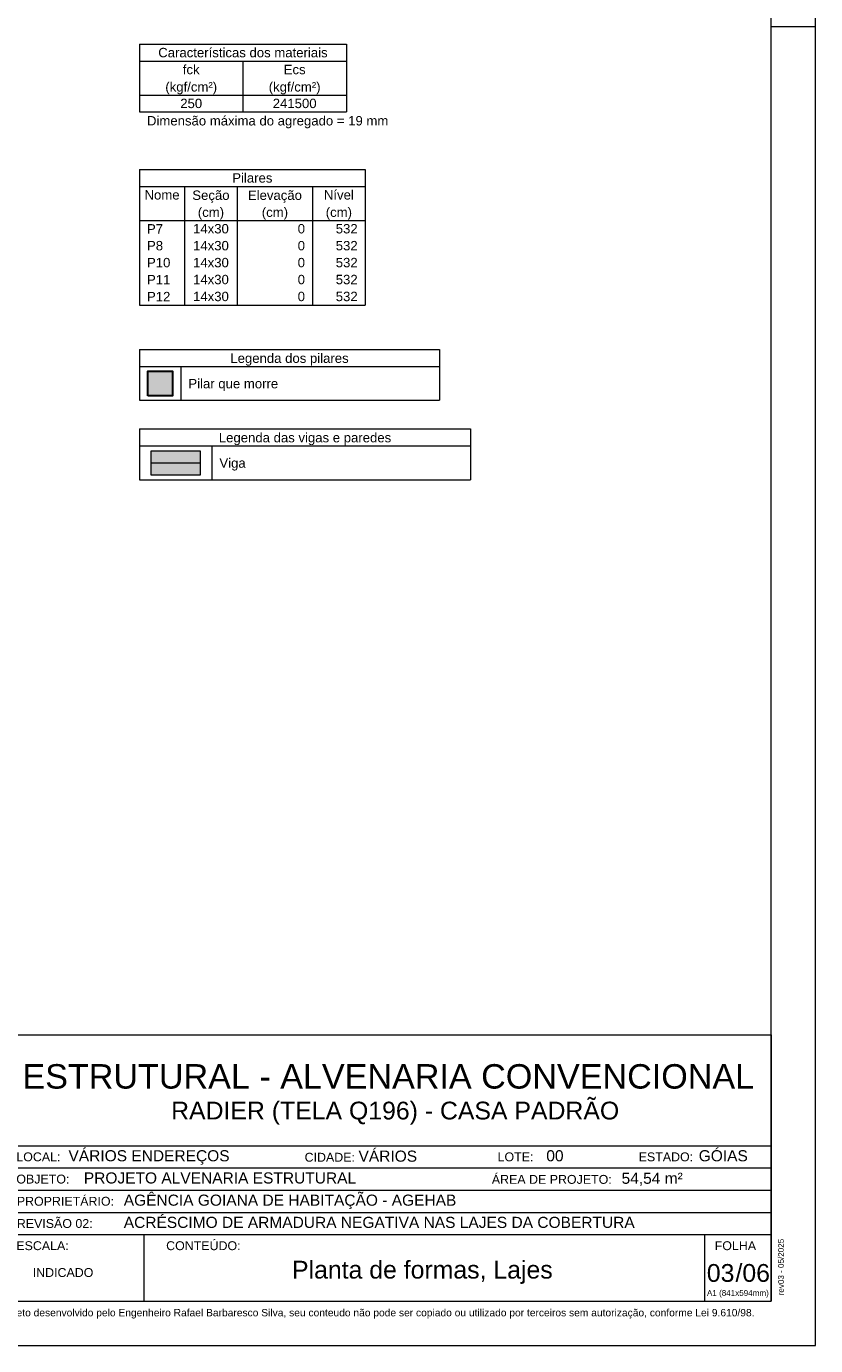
# Model space of a CAD drawing. Header units: millimetres. Extents: x 337 to 526, y -381 to -65.
# Tile 55 of 104: x 404 to 422, y -253 to -223. Entities that reach past the tile are written whole.
import ezdxf
from ezdxf.enums import TextEntityAlignment as Align

# ---------------------------------------------------------------- set-up
doc = ezdxf.new("R2010")
doc.units = ezdxf.units.MM
doc.header["$MEASUREMENT"] = 0
doc.layers.get('0').update_dxf_attribs({"lineweight": 5})
for name, color, linetype, lineweight in [('FO-Eixos', 5, 'Continuous', 5), ('FO-Hachura pilar que morre', 106, 'Continuous', 5), ('FO-Hachura viga', 43, 'Continuous', 5), ('FO-Pilares', 152, 'Continuous', 30), ('FO-Textos das vigas', 7, 'Continuous', 5), ('FO-Textos dos pilares', 7, 'Continuous', 5), ('FO-Vigas', 1, 'Continuous', 20), ('PRANCHA 01', 7, 'Continuous', 20)]:
    doc.layers.add(name, color=color, linetype=linetype, lineweight=lineweight)
doc.layers.add('PDF_Text', color=7, linetype='Continuous')
doc.styles.add('Arial', font='arial.ttf')
doc.styles.add('PDF Arial', font='arial.ttf')

# ---------------------------------------------------------------- blocks, each defined once
blk = doc.blocks.new('Carimbo_Rafael_2022')
at = {"color": 0}
for p, q in [((524.018, -54.927), (551.818, -54.927)), ((524.018, -60.927), (551.818, -60.927))]:
    blk.add_line(p, q, dxfattribs=at)
for p, q in [((524.018, -54.927), (524.018, -60.927)), ((524.018, -54.927), (524.018, -60.927)), ((534.318, -54.927), (534.318, -60.927)), ((534.318, -54.927), (534.318, -60.927)), ((551.818, -54.927), (551.818, -60.927)), ((534.318, -57.427), (551.818, -57.427)), ((534.318, -57.927), (551.818, -57.927)), ((534.318, -58.427), (551.818, -58.427)), ((524.018, -58.927), (534.318, -58.927)), ((526.018, -58.927), (526.018, -60.927)), ((534.318, -58.927), (551.818, -58.927)), ((534.318, -59.427), (551.818, -59.427)), ((537.692, -59.427), (537.692, -60.927)), ((550.318, -59.427), (550.318, -60.927))]:
    blk.add_line(p, q)
at = {"color": 152, "true_color": 0x0063c7, "style": 'Arial'}
for s, height, p in [('ESTRUTURAL - ALVENARIA CONVENCIONAL', 0.55, (534.955, -56.14)), ('RADIER (TELA Q196) - CASA PADRÃO', 0.4, (538.304, -56.835)), ('VÁRIOS ENDEREÇOS', 0.25, (535.992, -57.777)), ('VÁRIOS', 0.25, (542.524, -57.786)), ('00', 0.25, (546.753, -57.777)), ('GÓIAS', 0.25, (550.185, -57.777)), ('PROJETO ALVENARIA ESTRUTURAL', 0.25, (536.338, -58.277)), ('54,54 m²', 0.25, (548.448, -58.284)), ('AGÊNCIA GOIANA DE HABITAÇÃO - AGEHAB', 0.25, (537.237, -58.777)), ('ACRÉSCIMO DE ARMADURA NEGATIVA NAS LAJES DA COBERTURA', 0.25, (537.237, -59.277)), ('INDICADO', 0.2, (535.187, -60.381)), ('/06', 0.4, (551.013, -60.49))]:
    blk.add_text(s, height=height, dxfattribs=at).set_placement(p)
at = {"style": 'Arial'}
for s, height, p in [('LOCAL:', 0.2, (534.818, -57.777)), ('CIDADE:', 0.2, (541.31, -57.786)), ('LOTE:', 0.2, (545.656, -57.777)), ('ESTADO:', 0.2, (548.833, -57.777)), ('OBJETO:', 0.2, (534.818, -58.277)), ('ÁREA DE PROJETO:', 0.2, (545.526, -58.284)), ('PROPRIETÁRIO:', 0.2, (534.829, -58.777)), ('ELAB.', 0.2, (524.318, -59.177)), ('Eng. Civil - Rafael Barbaresco Silva', 0.15, (526.318, -59.177)), ('CREA:', 0.15, (530.414, -59.177)), ('24.913/D-GO', 0.15, (531.2, -59.177)), ('REVISÃO 02:', 0.2, (534.829, -59.277)), ('DES.', 0.2, (524.318, -59.577)), ('05/2025', 0.15, (533.352, -59.277)), ('Eng. Civil - Rafael Barbaresco Silva', 0.15, (526.318, -59.577)), ('CREA:', 0.15, (530.414, -59.577)), ('24.913/D-GO', 0.15, (531.2, -59.577)), ('ESCALA:', 0.2, (534.818, -59.777)), ('CONTEÚDO:', 0.2, (538.192, -59.777)), (' FOLHA', 0.2, (550.468, -59.777)), ('CONF.', 0.2, (524.318, -59.977)), ('Eng. Civil - Rafael Barbaresco Silva', 0.15, (526.318, -59.977)), ('CREA:', 0.15, (530.414, -59.977)), ('24.913/D-GO', 0.15, (531.2, -59.977)), ('RESP.TEC.', 0.2, (524.318, -60.377)), ('Eng. Civil - Rafael Barbaresco Silva', 0.15, (526.318, -60.377)), ('CREA:', 0.15, (530.414, -60.377)), ('24.913/D-GO', 0.15, (531.2, -60.377)), ('REVISÃO 2', 0.2, (524.318, -60.777)), ('Eng. Civil - Lucas Novato de Abreu', 0.15, (526.318, -60.777)), ('CREA:', 0.15, (530.414, -60.777)), ('1.014.707.528/D-GO', 0.15, (531.2, -60.777))]:
    blk.add_text(s, height=height, dxfattribs=at).set_placement(p)
at = {"layer": 'PDF_Text', "insert": (552.104, -60.794), "char_height": 0.13, "attachment_point": 7, "rotation": 90, "line_spacing_factor": 0.76943, "style": 'PDF Arial'}
blk.add_mtext('rev03 - 05/2025', dxfattribs=at)
at = {"layer": 'PDF_Text', "insert": (550.371, -60.845), "char_height": 0.13, "attachment_point": 7, "line_spacing_factor": 0.76943, "style": 'PDF Arial'}
blk.add_mtext('A1 (841x594mm)', dxfattribs=at)
at = {"layer": 'PDF_Text', "insert": (534.414, -61.318), "char_height": 0.165, "attachment_point": 7, "style": 'PDF Arial'}
blk.add_mtext('Projeto desenvolvido pelo Engenheiro Rafael Barbaresco Silva, seu conteudo não pode ser copiado ou utilizado por terceiros sem autorização, conforme Lei 9.610/98.', dxfattribs=at)

msp = doc.modelspace()

# ---------------------------------------------------------------- hatches: boundary and pattern name
at = {"layer": 'FO-Hachura pilar que morre', "linetype": 'Continuous'}
msp.add_hatch(color=256, dxfattribs=at).paths.add_polyline_path([(406.4951, -231.5474), (406.4951, -230.9967), (407.0458, -230.9967), (407.0458, -231.5474), (406.4951, -231.5474)])
at = {"layer": 'FO-Hachura viga', "linetype": 'Continuous'}
msp.add_hatch(color=256, dxfattribs=at).paths.add_polyline_path([(406.5692, -233.3355), (406.5692, -232.7849), (407.6706, -232.7849), (407.6706, -233.3355), (406.5692, -233.3355)])

# ---------------------------------------------------------------- linework, layer by layer
at = {"layer": 'FO-Eixos'}
msp.add_line((406.5692, -233.0602), (407.6706, -233.0602), dxfattribs=at)
at = {"layer": 'FO-Pilares'}
msp.add_lwpolyline([(406.4951, -231.5474), (406.4951, -230.9967), (407.0458, -230.9967), (407.0458, -231.5474), (406.4951, -231.5474)], close=True, dxfattribs=at)
at = {"layer": 'FO-Textos das vigas'}
for p, q in [((406.3045, -223.6349), (410.9641, -223.6349)), ((406.3045, -223.6349), (406.3045, -224.0162)), ((410.9641, -223.6349), (410.9641, -224.0162)), ((406.3045, -224.0162), (410.9641, -224.0162)), ((406.3045, -224.0162), (406.3045, -225.1599)), ((408.6343, -224.0162), (408.6343, -225.1599)), ((410.9641, -224.0162), (410.9641, -225.1599)), ((406.3045, -224.7786), (410.9641, -224.7786)), ((406.3045, -225.1599), (410.9641, -225.1599)), ((406.3045, -225.1599), (410.9641, -225.1599)), ((406.3045, -230.5063), (413.0609, -230.5063)), ((406.3045, -230.5063), (406.3045, -231.65)), ((413.0609, -230.5063), (413.0609, -231.65)), ((406.3045, -230.8876), (413.0609, -230.8876)), ((407.2364, -230.8876), (407.2364, -231.65)), ((406.3045, -231.65), (413.0609, -231.65)), ((406.3045, -232.2945), (413.7598, -232.2945)), ((406.3045, -232.2945), (406.3045, -233.4382)), ((413.7598, -232.2945), (413.7598, -233.4382)), ((406.3045, -232.6757), (413.7598, -232.6757)), ((407.9353, -232.6757), (407.9353, -233.4382)), ((406.3045, -233.4382), (413.7598, -233.4382))]:
    msp.add_line(p, q, dxfattribs=at)
at = {"layer": 'FO-Textos dos pilares'}
for p, q in [((406.3045, -226.4564), (411.3877, -226.4564)), ((406.3045, -226.4564), (406.3045, -229.5063)), ((411.3877, -226.4564), (411.3877, -229.5063)), ((406.3045, -226.8376), (411.3877, -226.8376)), ((407.3211, -226.8376), (407.3211, -229.5063)), ((408.5072, -226.8376), (408.5072, -229.5063)), ((410.2016, -226.8376), (410.2016, -229.5063)), ((406.3045, -227.6001), (411.3877, -227.6001)), ((406.3045, -229.5063), (411.3877, -229.5063))]:
    msp.add_line(p, q, dxfattribs=at)
at = {"layer": 'FO-Vigas'}
msp.add_lwpolyline([(406.5692, -233.3355), (406.5692, -232.7849), (407.6706, -232.7849), (407.6706, -233.3355), (406.5692, -233.3355)], close=True, dxfattribs=at)
at = {"layer": 'PRANCHA 01'}
msp.add_line((420.5312, -223.2324), (421.5312, -223.2324), dxfattribs=at)
msp.add_line((420.5312, -223.2324), (421.5312, -223.2324), dxfattribs=at)
msp.add_lwpolyline([(337.4312, -252.9324), (421.5312, -252.9324), (421.5312, -193.5324), (337.4312, -193.5324), (337.4312, -252.9324)], dxfattribs=at)
msp.add_lwpolyline([(339.9312, -251.9324), (420.5312, -251.9324), (420.5312, -194.5324), (339.9312, -194.5324)], close=True, dxfattribs=at)

# ---------------------------------------------------------------- block references
msp.add_blockref('Carimbo_Rafael_2022', (-131.2867, -191.0059))

# ---------------------------------------------------------------- texts
at = {"color": 152, "true_color": 0x0063c7, "style": 'Arial'}
msp.add_text('Planta de formas, Lajes', height=0.4, dxfattribs=at).set_placement((412.6749, -251.4228), align=Align.CENTER)
msp.add_text('03', height=0.4, dxfattribs=at).set_placement((419.0811, -251.4964))
at = {"layer": 'FO-Textos das vigas', "linetype": 'Continuous', "char_height": 0.2118, "line_spacing_factor": 0.798, "style": 'Arial'}
for s, insert, width, attachment_point in [('Características dos materiais', (408.6343, -223.9314), 7.765254, 8), ('fck', (407.4694, -224.3127), 0.769614, 8), ('Ecs', (409.7992, -224.3127), 1.003998, 8), ('(kgf/cm²)', (407.4697, -224.7635), 2.375306, 8), ('(kgf/cm²)', (409.7987, -224.7635), 2.375306, 8), ('250', (407.4694, -225.0752), 1.004881, 8), ('241500', (409.7992, -225.0752), 2.009761, 8), ('Dimensão máxima do agregado = 19 mm', (406.4737, -225.5265), 11.063979, 7), ('Legenda dos pilares', (409.6827, -230.8725), 5.424649, 8), ('Pilar que morre', (407.4057, -231.4445), 4.117158, 7), ('Legenda das vigas e paredes', (410.0323, -232.6606), 7.90259, 8), ('Viga', (408.1043, -233.2326), 1.205445, 7)]:
    msp.add_mtext(s, dxfattribs=dict(at, insert=insert, width=width, attachment_point=attachment_point))
at = {"layer": 'FO-Textos dos pilares', "linetype": 'Continuous', "char_height": 0.2118, "line_spacing_factor": 0.798, "style": 'Arial'}
for s, insert, width, attachment_point in [('Pilares', (408.8461, -226.7529), 1.840958, 8), ('Nome', (406.8128, -227.1342), 1.606574, 8), ('Seção', (407.9137, -227.2045), 1.707738, 8), ('Elevação', (409.3547, -227.2045), 2.477647, 8), ('Nível', (410.7946, -227.1342), 1.37219, 8), ('(cm)', (407.9137, -227.5855), 1.203975, 8), ('(cm)', (409.3547, -227.5855), 1.203975, 8), ('(cm)', (410.7947, -227.5855), 1.203975, 8), ('P7', (406.4739, -227.8966), 0.736677, 7), ('14x30', (407.9141, -227.8966), 1.640981, 8), ('0', (410.0321, -227.8966), 0.33496, 9), ('532', (411.2182, -227.8966), 1.004881, 9), ('P8', (406.4739, -228.2779), 0.736677, 7), ('14x30', (407.9141, -228.2779), 1.640981, 8), ('0', (410.0321, -228.2779), 0.33496, 9), ('532', (411.2182, -228.2779), 1.004881, 9), ('P10', (406.4739, -228.6591), 1.071637, 7), ('14x30', (407.9141, -228.6591), 1.640981, 8), ('0', (410.0321, -228.6591), 0.33496, 9), ('532', (411.2182, -228.6591), 1.004881, 9), ('P11', (406.4739, -229.0404), 1.071637, 7), ('14x30', (407.9141, -229.0404), 1.640981, 8), ('0', (410.0321, -229.0404), 0.33496, 9), ('532', (411.2182, -229.0404), 1.004881, 9), ('P12', (406.4739, -229.4216), 1.071637, 7), ('14x30', (407.9141, -229.4216), 1.640981, 8), ('0', (410.0321, -229.4216), 0.33496, 9), ('532', (411.2182, -229.4216), 1.004881, 9)]:
    msp.add_mtext(s, dxfattribs=dict(at, insert=insert, width=width, attachment_point=attachment_point))

doc.saveas('drawing.dxf')
